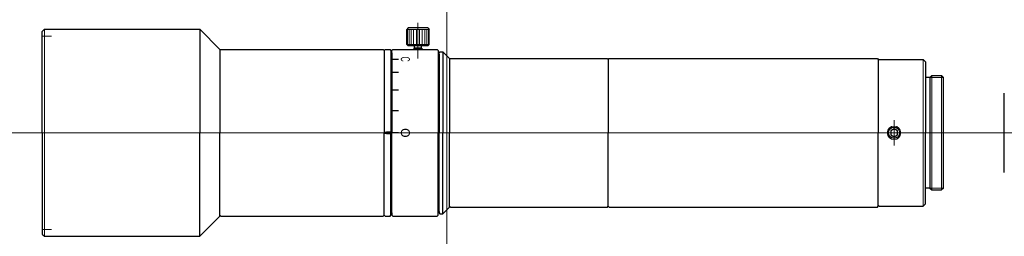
# Model space of a CAD drawing. Header units: millimetres. Extents: x -95 to 124, y 277 to 325.
import ezdxf
from ezdxf.enums import TextEntityAlignment as Align

# ---------------------------------------------------------------- set-up
doc = ezdxf.new("R2010")
doc.units = ezdxf.units.MM
doc.header["$LTSCALE"] = 0.25
doc.linetypes.add('CENTER', pattern=[50.8, 31.75, -6.35, 6.35, -6.35])
doc.layers.add('00_補助線', color=252, linetype='Continuous', lineweight=0, plot=False)
for name, color, linetype, lineweight in [('01_中心線', 1, 'CENTER', 20), ('03_寸法・文字', 50, 'Continuous', 20), ('外観図', 7, 'Continuous', 30), ('画層1', 7, 'Continuous', 30), ('画層2', 2, 'Continuous', 30), ('画層3', 7, 'Continuous', 30), ('ﾋﾞｽ・ﾈｼﾞ', 7, 'Continuous', 30)]:
    doc.layers.add(name, color=color, linetype=linetype, lineweight=lineweight)
doc.styles.add('VS Standard', font='txt', dxfattribs={"height": 3})

# ---------------------------------------------------------------- blocks, each defined once
blk = doc.blocks.new('HM30##')
at = {"layer": '外観図'}
blk.add_lwpolyline([(-0.75, -0.43), (0, -0.87), (0.75, -0.43), (0.75, 0.43), (0, 0.87), (-0.75, 0.43)], close=True, dxfattribs=at)
at = {"layer": '外観図', "lineweight": 9}
blk.add_circle((0, 0), 1.5, dxfattribs=at)
at = {"layer": '外観図'}
blk.add_circle((0, 0), 1.25, dxfattribs=at)

msp = doc.modelspace()

# ---------------------------------------------------------------- hatches: boundary and pattern name
at = {"layer": '03_寸法・文字'}
h = msp.add_hatch(color=256, dxfattribs=at)
h.dxf.hatch_style = 1
h.paths.add_polyline_path([(-10.72, 316.5), (-10.72, 316.2), (-12.02, 316.2), (-12.02, 316.5)])
h = msp.add_hatch(color=256, dxfattribs=at)
h.dxf.hatch_style = 1
h.paths.add_polyline_path([(-10.72, 313.57), (-10.72, 313.27), (-12.02, 313.27), (-12.02, 313.57)])
h = msp.add_hatch(color=256, dxfattribs=at)
h.dxf.hatch_style = 1
h.paths.add_polyline_path([(-10.72, 309.69), (-10.72, 309.39), (-12.02, 309.39), (-12.02, 309.69)])
h = msp.add_hatch(color=256, dxfattribs=at)
h.dxf.hatch_style = 1
h.paths.add_polyline_path([(-10.72, 305.09), (-10.72, 304.79), (-12.02, 304.79), (-12.02, 305.09)])
h = msp.add_hatch(color=256, dxfattribs=at)
h.dxf.hatch_style = 1
h.paths.add_polyline_path([(-13.92, 300.25), (-13.92, 299.75), (-12.42, 299.75), (-12.42, 300.25)])
h = msp.add_hatch(color=256, dxfattribs=at)
h.dxf.hatch_style = 1
h.paths.add_polyline_path([(-10.72, 300.15), (-10.72, 299.85), (-12.02, 299.85), (-12.02, 300.15)])

# ---------------------------------------------------------------- linework, layer by layer
at = {"layer": '00_補助線', "lineweight": 20}
for p, q in [((-87.82, 321.5), (-89.92, 321.5)), ((-87.82, 278.5), (-89.92, 278.5))]:
    msp.add_line(p, q, dxfattribs=at)
at = {"layer": '00_補助線'}
for p, direction in [((0, 0), (0, 1)), ((0, 300), (1, 0))]:
    msp.add_xline(p, direction, dxfattribs=at)
at = {"layer": '01_中心線'}
for p, q in [((-6.42, 316.5), (-6.42, 325.13)), ((99.38, 297.21), (99.38, 302.79)), ((-94.92, 300), (-14.3, 300)), ((123.88, 300), (-7.64, 300))]:
    msp.add_line(p, q, dxfattribs=at)
at = {"layer": '03_寸法・文字'}
for p, q in [((-13.42, 300.25), (-12.42, 300.25)), ((-13.42, 299.75), (-12.42, 299.75))]:
    msp.add_line(p, q, dxfattribs=at)
at = {"layer": '外観図'}
for p, q in [((-8.59, 323.3), (-8.92, 322.98)), ((-8.92, 319.62), (-8.92, 322.98)), ((-4.24, 323.3), (-8.59, 323.3)), ((-4.24, 323.3), (-3.92, 322.98)), ((-3.92, 319.62), (-3.92, 322.98)), ((-8.59, 319.3), (-8.92, 319.62)), ((-4.24, 319.3), (-3.92, 319.62)), ((-4.24, 319.3), (-8.59, 319.3)), ((-7.42, 318.6), (-7.22, 318.8)), ((-7.42, 318.5), (-7.42, 318.6)), ((-7.22, 318.8), (-7.22, 319.3)), ((-5.62, 318.8), (-7.22, 318.8)), ((-5.62, 318.8), (-5.62, 319.3)), ((-5.62, 318.8), (-5.42, 318.6)), ((-5.42, 318.5), (-5.42, 318.6)), ((107.35, 312.3), (106.35, 312.3)), ((107.35, 312.3), (107.75, 312.7)), ((107.35, 312.3), (107.35, 312.3)), ((107.35, 312.3), (107.35, 287.7)), ((107.75, 312.7), (109.95, 312.7)), ((110.35, 312.3), (109.95, 312.7)), ((110.35, 287.7), (110.35, 312.3)), ((107.35, 287.7), (106.35, 287.7)), ((107.35, 287.7), (107.75, 287.3)), ((107.35, 287.7), (107.35, 287.7)), ((107.75, 287.3), (109.95, 287.3)), ((110.35, 287.7), (109.95, 287.3))]:
    msp.add_line(p, q, dxfattribs=at)
at = {"layer": '外観図', "lineweight": 9}
for p, q in [((-3.92, 322.98), (-8.92, 322.98)), ((-8.73, 322.98), (-8.73, 319.62)), ((-8.4, 322.98), (-8.4, 319.62)), ((-7.94, 322.98), (-7.94, 319.62)), ((-7.38, 322.98), (-7.38, 319.62)), ((-6.75, 322.98), (-6.75, 319.62)), ((-6.09, 322.98), (-6.09, 319.62)), ((-5.46, 322.98), (-5.46, 319.62)), ((-4.9, 322.98), (-4.9, 319.62)), ((-4.44, 322.98), (-4.44, 319.62)), ((-4.11, 322.98), (-4.11, 319.62)), ((-3.92, 319.62), (-8.92, 319.62)), ((-5.42, 318.6), (-7.42, 318.6)), ((105.85, 316.3), (105.85, 300)), ((105.85, 283.7), (105.85, 300))]:
    msp.add_line(p, q, dxfattribs=at)
at = {"layer": '外観図', "lineweight": 20}
for p, q in [((-7.22, 318.5), (-7.22, 318.8)), ((-5.62, 318.5), (-5.62, 318.8)), ((107.35, 312.3), (110.35, 312.3)), ((107.75, 287.3), (107.75, 312.7)), ((109.95, 312.7), (109.95, 287.3)), ((107.35, 287.7), (110.35, 287.7))]:
    msp.add_line(p, q, dxfattribs=at)
at = {"layer": '画層1'}
for p, q in [((105.85, 316.3), (106.35, 315.8)), ((106.35, 315.8), (106.35, 300)), ((123.88, 291.2), (123.88, 308.8)), ((106.35, 284.2), (106.35, 300)), ((105.85, 283.7), (106.35, 284.2))]:
    msp.add_line(p, q, dxfattribs=at)
at = {"layer": '画層2', "color": 7, "lineweight": 9}
for p in [(-89.42, 323), (-89.42, 277)]:
    msp.add_line(p, (-89.42, 300), dxfattribs=at)
at = {"layer": '画層2', "color": 7}
for p, q in [((-54.92, 323), (-54.92, 300)), ((-50.42, 318.3), (-50.42, 300)), ((-13.92, 318.3), (-13.92, 300)), ((-12.42, 317.6), (-12.42, 300)), ((-12.22, 317.8), (-12.22, 300)), ((-1.92, 317.5), (-1.92, 300)), ((-1.72, 317.5), (-1.72, 300)), ((-0.92, 318), (-0.92, 300)), ((0.58, 316.3), (0.58, 300)), ((35.68, 316.5), (35.88, 316.3)), ((35.88, 316.3), (36.08, 316.5)), ((35.88, 316.3), (35.88, 300)), ((36.08, 316.5), (95.68, 316.5)), ((95.68, 316.5), (95.88, 316.3)), ((95.88, 316.3), (95.88, 316.1)), ((95.88, 316.1), (96.08, 316.3)), ((95.88, 316.1), (95.88, 300)), ((96.08, 316.3), (105.85, 316.3)), ((-54.92, 277), (-54.92, 300)), ((-50.42, 281.7), (-50.42, 300)), ((-13.92, 281.7), (-13.92, 300)), ((-12.42, 282.4), (-12.42, 300)), ((-12.22, 282.2), (-12.22, 300)), ((-1.92, 282.5), (-1.92, 300)), ((-1.72, 282.5), (-1.72, 300)), ((-0.92, 282), (-0.92, 300)), ((0.58, 283.7), (0.58, 300)), ((35.88, 283.7), (35.88, 300)), ((95.88, 283.9), (95.88, 300)), ((35.68, 283.5), (35.88, 283.7)), ((35.88, 283.7), (36.08, 283.5)), ((36.08, 283.5), (95.68, 283.5)), ((95.68, 283.5), (95.88, 283.7)), ((95.88, 283.7), (95.88, 283.9)), ((95.88, 283.9), (96.08, 283.7)), ((96.08, 283.7), (105.85, 283.7))]:
    msp.add_line(p, q, dxfattribs=at)
at = {"layer": '画層3'}
for p, q in [((-89.92, 322.5), (-89.42, 323)), ((-89.92, 300), (-89.92, 322.5)), ((-89.42, 323), (-54.92, 323)), ((-54.92, 323), (-50.42, 318.5)), ((-50.42, 318.5), (-50.42, 318.3)), ((-50.42, 318.3), (-50.22, 318.5)), ((-50.22, 318.5), (-14.12, 318.5)), ((-14.12, 318.5), (-13.92, 318.3)), ((-13.92, 318.3), (-13.72, 318.5)), ((-13.72, 318.5), (-12.62, 318.5)), ((-12.62, 318.5), (-12.42, 318.3)), ((-12.42, 318.3), (-12.42, 317.6)), ((-12.42, 317.6), (-12.22, 317.8)), ((-12.22, 318.3), (-12.02, 318.5)), ((-12.22, 317.8), (-12.22, 318.3)), ((-12.02, 318.5), (-2.12, 318.5)), ((-2.12, 318.5), (-1.92, 318.3)), ((-1.92, 318.3), (-1.92, 317.5)), ((-1.92, 317.5), (-1.72, 317.5)), ((-1.72, 317.8), (-1.52, 318)), ((-1.72, 317.5), (-1.72, 317.8)), ((-1.52, 318), (-0.92, 318)), ((-0.92, 318), (0.58, 316.5)), ((0.58, 316.5), (0.58, 316.3)), ((0.58, 316.3), (0.78, 316.5)), ((0.78, 316.5), (35.68, 316.5)), ((-89.92, 300), (-89.92, 277.5)), ((-12.42, 281.7), (-12.42, 282.4)), ((-12.42, 282.4), (-12.22, 282.2)), ((-1.92, 281.7), (-1.92, 282.5)), ((-1.92, 282.5), (-1.72, 282.5)), ((-1.72, 282.5), (-1.72, 282.2)), ((-0.92, 282), (0.58, 283.5)), ((0.58, 283.5), (0.58, 283.7)), ((0.58, 283.7), (0.78, 283.5)), ((0.78, 283.5), (35.68, 283.5)), ((-54.92, 277), (-50.42, 281.5)), ((-50.42, 281.5), (-50.42, 281.7)), ((-50.42, 281.7), (-50.22, 281.5)), ((-50.22, 281.5), (-14.12, 281.5)), ((-14.12, 281.5), (-13.92, 281.7)), ((-13.92, 281.7), (-13.72, 281.5)), ((-13.72, 281.5), (-12.62, 281.5)), ((-12.62, 281.5), (-12.42, 281.7)), ((-12.22, 282.2), (-12.22, 281.7)), ((-12.22, 281.7), (-12.02, 281.5)), ((-12.02, 281.5), (-2.12, 281.5)), ((-2.12, 281.5), (-1.92, 281.7)), ((-1.72, 282.2), (-1.52, 282)), ((-1.52, 282), (-0.92, 282)), ((-89.92, 277.5), (-89.42, 277)), ((-89.42, 277), (-54.92, 277))]:
    msp.add_line(p, q, dxfattribs=at)

# ---------------------------------------------------------------- block references
at = {"layer": 'ﾋﾞｽ・ﾈｼﾞ'}
msp.add_blockref('HM30##', (99.38, 300), dxfattribs=at)

# ---------------------------------------------------------------- texts
at = {"layer": '03_寸法・文字', "style": 'VS Standard', "width": 0.47}
msp.add_text('C', height=2, rotation=270, dxfattribs=at).set_placement((-8.22, 316.37), align=Align.TOP_CENTER)
at = {"layer": '03_寸法・文字', "style": 'VS Standard'}
msp.add_text('O', height=2, rotation=270, dxfattribs=at).set_placement((-8.22, 299.99), align=Align.TOP_CENTER)

doc.saveas('drawing.dxf')
